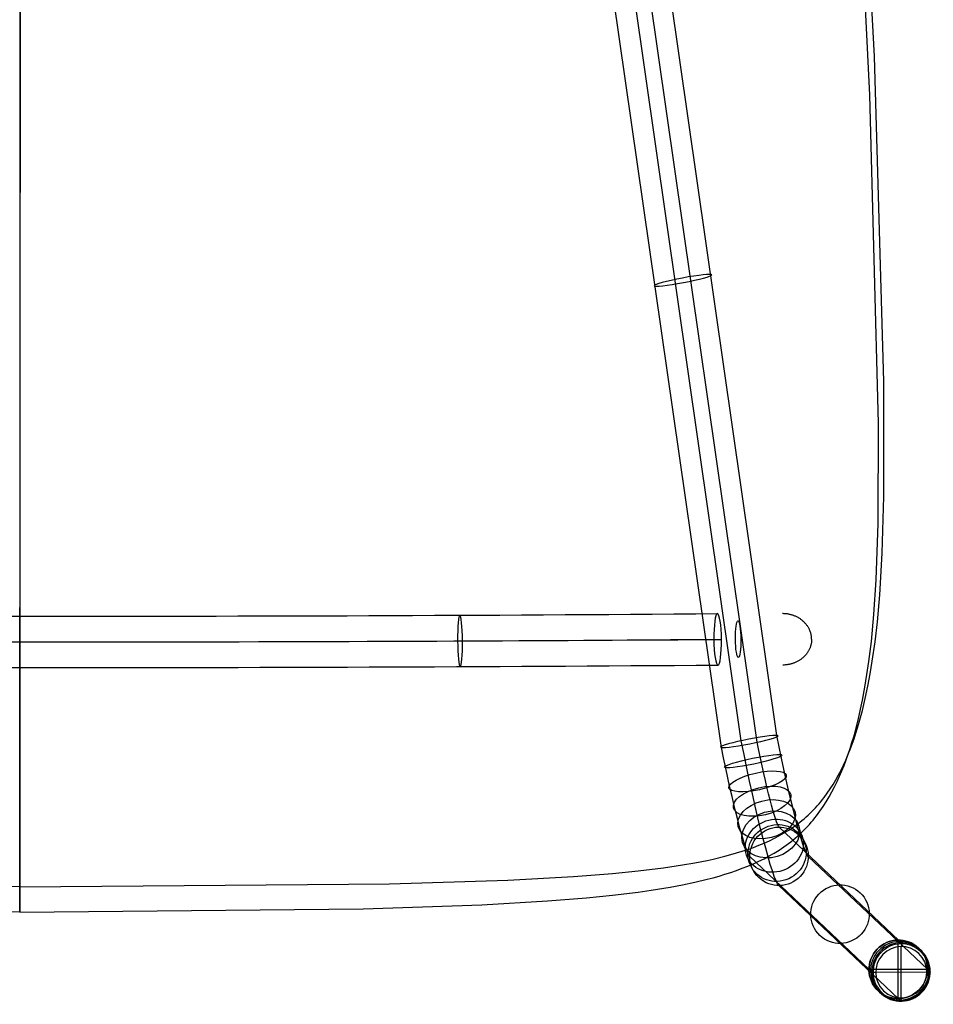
# Model space of a CAD drawing. Extents: x 1856 to 2414, y 2663 to 3200.
# Tile 4 of 8: x 2135 to 2384, y 2663 to 2931. Entities that reach past the tile are written whole.
import ezdxf

# ---------------------------------------------------------------- set-up
doc = ezdxf.new("R2010")
doc.units = 0
doc.layers.add('CAPA_01', color=12, linetype='CONTINUOUS')
doc.layers.add('METAL', color=6, linetype='CONTINUOUS')

msp = doc.modelspace()

# ---------------------------------------------------------------- linework, layer by layer
at = {"layer": 'CAPA_01'}
for p, q in [((2135.255725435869, 2771.151181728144, 436.6227177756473), (2135.255726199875, 2771.163672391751, 436.6204201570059)), ((2135.255726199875, 2771.163672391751, 436.6204201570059), (2135.255725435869, 2771.151181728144, 436.6227177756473)), ((2135.255725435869, 2771.151181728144, 436.6227177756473), (2135.255726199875, 2771.163672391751, 436.6204201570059)), ((2135.255725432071, 2688.20297211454, 428.8424213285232), (2135.255725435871, 2695.062925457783, 423.0165274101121))]:
    msp.add_line(p, q, dxfattribs=at)
at = {"layer": 'CAPA_01', "extrusion": (1, -4.537312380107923e-11, -4.425344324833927e-12)}
msp.add_lwpolyline([(2771.151181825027, 436.6227177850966), (2748.292547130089, 440.7754292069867), (2741.490577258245, 441.803221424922), (2738.067650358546, 442.2420305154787), (2734.659137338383, 442.6122848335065), (2731.542463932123, 442.8810571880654), (2728.403313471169, 443.0742608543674), (2725.260115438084, 443.1777071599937), (2723.692757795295, 443.1913373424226), (2722.131299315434, 443.1772074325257), (2720.729756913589, 443.1386228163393), (2719.326642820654, 443.07440616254), (2717.923514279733, 442.9828266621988), (2716.521928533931, 442.8621535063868), (2715.123442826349, 442.7106558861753), (2713.729614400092, 442.5266029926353), (2712.342000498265, 442.308264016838), (2710.962158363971, 442.0539081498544), (2709.69128924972, 441.7839980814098), (2708.428628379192, 441.4799627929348), (2707.175099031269, 441.1403259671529), (2705.931624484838, 440.7636112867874), (2704.769325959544, 440.3733720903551), (2703.619887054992, 439.9485922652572), (2702.484169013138, 439.488428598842), (2701.363033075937, 438.9920378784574), (2701.246460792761, 438.9379049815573), (2700.119401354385, 438.3894151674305), (2699.01210117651, 437.8031902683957), (2697.925551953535, 437.1793567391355), (2696.860745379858, 436.5180410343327), (2696.319016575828, 436.1619348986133), (2695.783895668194, 435.7962853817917), (2695.255446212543, 435.4212503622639), (2694.733731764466, 435.0369877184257), (2693.71076211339, 434.2414110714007), (2692.715495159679, 433.4108184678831), (2692.11243221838, 432.8794205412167), (2691.5206425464, 432.3359176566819), (2690.940060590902, 431.7806977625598), (2690.370620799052, 431.2141488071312), (2689.812257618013, 430.6366587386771), (2689.264905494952, 430.0486155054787), (2688.728498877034, 429.4504070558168), (2688.202972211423, 428.8424213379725)], dxfattribs=at)
at = {"layer": 'CAPA_01'}
for points in [[(2135.255725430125, 2958.572243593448, 409.2728358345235), (2135.255725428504, 2838.841653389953, 418.8902806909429), (2135.255725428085, 2807.668778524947, 422.0396458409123), (2135.25572542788, 2792.009715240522, 424.0829762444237), (2135.255725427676, 2776.35024855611, 426.5493734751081), (2135.2557254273, 2746.83984049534, 431.8934708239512), (2135.255725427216, 2740.326714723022, 432.8786031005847), (2135.255725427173, 2737.043327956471, 433.3004793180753), (2135.255725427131, 2733.785403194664, 433.6548352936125), (2135.255725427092, 2730.934848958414, 433.9014652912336), (2135.255725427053, 2728.049389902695, 434.080836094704), (2135.255725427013, 2725.160190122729, 434.1781990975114), (2135.255725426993, 2723.723926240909, 434.1915187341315), (2135.255725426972, 2722.298413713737, 434.1788056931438), (2135.255725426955, 2721.10227175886, 434.1464079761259), (2135.255725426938, 2719.899567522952, 434.0924203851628), (2135.25572542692, 2718.693360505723, 434.0152636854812), (2135.255725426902, 2717.486710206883, 433.9133586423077), (2135.255725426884, 2716.282676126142, 433.7851260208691), (2135.255725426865, 2715.08431776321, 433.6289865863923), (2135.255725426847, 2713.894694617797, 433.4433611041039), (2135.255725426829, 2712.716866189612, 433.2266703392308), (2135.255725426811, 2711.694898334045, 433.0098814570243), (2135.255725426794, 2710.679538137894, 432.7660011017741), (2135.255725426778, 2709.671505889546, 432.4935016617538), (2135.255725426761, 2708.671521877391, 432.1908555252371), (2135.255725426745, 2707.748613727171, 431.8808099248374), (2135.25572542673, 2706.838242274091, 431.5436895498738), (2135.255725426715, 2705.939101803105, 431.1777167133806), (2135.255725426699, 2705.049886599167, 430.781113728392), (2135.255725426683, 2704.197096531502, 430.3661671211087), (2135.255725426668, 2703.363125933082, 429.9249177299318), (2135.255725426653, 2702.544848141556, 429.455218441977), (2135.255725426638, 2701.73913649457, 428.9549221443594), (2135.255725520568, 2701.248605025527, 428.6311228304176), (2135.255725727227, 2700.766103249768, 428.2976855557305), (2135.255725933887, 2700.29080441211, 427.9540582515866), (2135.255712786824, 2699.801339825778, 427.5838080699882), (2135.255721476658, 2699.192543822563, 427.0992192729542), (2135.255725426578, 2698.596964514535, 426.5984756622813), (2135.255725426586, 2698.123106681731, 426.1806384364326), (2135.255725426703, 2697.65937893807, 425.7543215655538), (2135.255725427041, 2697.205302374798, 425.3194925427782), (2135.255725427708, 2696.760398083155, 424.876118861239), (2135.255725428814, 2696.324187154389, 424.4241680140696), (2135.25572543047, 2695.896190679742, 423.963607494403), (2135.255725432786, 2695.475929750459, 423.4944047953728), (2135.255725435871, 2695.062925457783, 423.0165274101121)], [(2135.228840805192, 2944.369986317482, 419.2419865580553), (2135.251454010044, 2824.162462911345, 429.2936883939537), (2135.252018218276, 2808.731042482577, 430.976753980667), (2135.253365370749, 2788.905835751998, 433.6356912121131), (2135.255726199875, 2771.163672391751, 436.6204201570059)], [(2135.255725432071, 2688.20297211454, 428.8424213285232), (2228.780863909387, 2689.088482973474, 429.7814934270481), (2261.085089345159, 2690.183363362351, 430.8759613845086), (2278.976528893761, 2691.228644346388, 431.8623238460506), (2289.645684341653, 2692.088760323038, 432.6343974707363), (2296.719134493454, 2692.801054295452, 433.2490758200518), (2303.732473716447, 2693.657659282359, 433.9609726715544), (2307.214763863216, 2694.153077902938, 434.3596294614), (2312.381117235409, 2694.994554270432, 435.0159525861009), (2315.789022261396, 2695.633572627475, 435.4976422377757), (2319.157347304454, 2696.343912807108, 436.0169266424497), (2322.479779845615, 2697.13587028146, 436.5766778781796), (2324.117265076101, 2697.565121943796, 436.8720184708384), (2325.743039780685, 2698.020180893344, 437.1790814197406), (2327.357297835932, 2698.503284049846, 437.4984183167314), (2328.944825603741, 2699.011798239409, 437.8273784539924), (2330.516077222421, 2699.55112828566, 438.1684478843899), (2332.061751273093, 2700.120256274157, 438.5198787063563), (2333.587452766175, 2700.723523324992, 438.8831617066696), (2335.083779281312, 2701.359639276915, 439.2562542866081), (2336.555851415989, 2702.033180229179, 439.6405150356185), (2337.994707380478, 2702.742826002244, 440.0338054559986), (2339.404647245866, 2703.493011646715, 440.4370216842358), (2340.777568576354, 2704.281575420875, 440.847462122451), (2342.116911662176, 2705.112499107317, 441.2656202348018), (2342.771288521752, 2705.542767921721, 441.4765498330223), (2343.41594796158, 2705.98344039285, 441.6887155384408), (2344.051145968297, 2706.434847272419, 441.9020742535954), (2344.677144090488, 2706.89746548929, 442.116647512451), (2345.292975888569, 2707.370822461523, 442.3320089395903), (2345.897150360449, 2707.853781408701, 442.5474440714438), (2346.490065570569, 2708.346580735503, 442.7628875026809), (2347.072064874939, 2708.849523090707, 442.9782940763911), (2347.643477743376, 2709.362930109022, 443.1936217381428), (2348.204632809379, 2709.887135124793, 443.4088205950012), (2348.755860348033, 2710.422461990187, 443.6238325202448), (2349.297498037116, 2710.969184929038, 443.8385742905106), (2349.828511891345, 2711.526286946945, 444.0524567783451), (2350.347288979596, 2712.092016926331, 444.2646541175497), (2350.854262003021, 2712.666524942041, 444.4751059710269), (2351.349863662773, 2713.249961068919, 444.6837520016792), (2351.834526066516, 2713.842482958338, 444.8905327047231), (2352.308678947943, 2714.444278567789, 445.0953919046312), (2353.227112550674, 2715.676530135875, 445.4991339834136), (2354.108229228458, 2716.948793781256, 445.894633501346), (2354.945759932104, 2718.248859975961, 446.2773709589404), (2355.743084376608, 2719.57762465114, 446.6472068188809), (2356.503517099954, 2720.936513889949, 447.0041150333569), (2357.234641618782, 2722.336090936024, 447.3502104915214), (2357.928264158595, 2723.7572647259, 447.6803178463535), (2358.587343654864, 2725.200604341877, 447.9945137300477), (2359.21457176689, 2726.666329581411, 448.2930043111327), (2359.81887447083, 2728.172030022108, 448.579058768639), (2360.392020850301, 2729.693677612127, 448.8479540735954), (2360.936343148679, 2731.231695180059, 449.1000906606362), (2361.453854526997, 2732.786769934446, 449.3358752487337), (2361.952794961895, 2734.380749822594, 449.5585129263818), (2362.425852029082, 2735.987032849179, 449.7642719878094), (2362.874695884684, 2737.605641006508, 449.9535396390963), (2363.70952835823, 2740.897688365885, 450.2864097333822), (2364.466711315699, 2744.262141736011, 450.560464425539), (2364.816676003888, 2745.964537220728, 450.6757759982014), (2365.467259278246, 2749.433076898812, 450.8662522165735), (2366.046437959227, 2752.93054424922, 451.0030820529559), (2366.566970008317, 2756.503323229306, 451.0921943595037), (2367.234533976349, 2761.927752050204, 451.1431726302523), (2367.936028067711, 2769.308563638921, 451.0807691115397), (2368.551296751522, 2778.734992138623, 450.8496214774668), (2369.091313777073, 2794.096567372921, 450.2823097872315), (2369.212269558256, 2821.430921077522, 448.8897191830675), (2366.847350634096, 2910.763628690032, 442.7415098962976), (2365.190189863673, 2943.818002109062, 440.172246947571)], [(2135.255725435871, 2695.062925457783, 423.0165274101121), (2235.952937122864, 2695.879703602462, 423.8590898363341), (2268.234329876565, 2696.900439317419, 424.8507300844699), (2286.076189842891, 2697.884761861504, 425.7481582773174), (2296.700649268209, 2698.717496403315, 426.4670746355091), (2303.714575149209, 2699.417913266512, 427.0457980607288), (2310.647876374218, 2700.272329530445, 427.7216947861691), (2315.775721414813, 2701.04208106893, 428.3040416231), (2319.14677066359, 2701.629569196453, 428.7325443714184), (2322.472884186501, 2702.287104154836, 429.196650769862), (2324.112639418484, 2702.644369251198, 429.4422449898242), (2327.358288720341, 2703.426809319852, 429.9645649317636), (2328.949226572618, 2703.851989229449, 430.2397317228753), (2330.524369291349, 2704.303859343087, 430.525721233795), (2332.074454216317, 2704.781798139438, 430.8211895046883), (2333.605151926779, 2705.289736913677, 431.1275454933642), (2335.107088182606, 2705.826892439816, 431.4432280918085), (2336.585471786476, 2706.397370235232, 431.7694934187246), (2338.031384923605, 2706.999823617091, 432.1043210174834), (2339.449199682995, 2707.638389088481, 432.4486689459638), (2340.8308534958, 2708.311593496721, 432.8003544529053), (2342.179899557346, 2709.023252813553, 433.159946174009), (2343.489575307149, 2709.771814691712, 433.5252078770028), (2344.130472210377, 2710.160900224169, 433.7099907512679), (2344.762446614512, 2710.560355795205, 433.8961924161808), (2345.384530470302, 2710.96974847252, 434.0834170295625), (2345.995207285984, 2711.388169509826, 434.2710684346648), (2346.594866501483, 2711.815904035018, 434.4591124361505), (2347.183880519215, 2712.253258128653, 434.6475133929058), (2347.762610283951, 2712.700549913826, 434.8362354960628), (2348.331387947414, 2713.158124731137, 435.0252437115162), (2348.890539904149, 2713.626335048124, 435.2145003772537), (2349.440398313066, 2714.105534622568, 435.4039565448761), (2349.979895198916, 2714.594822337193, 435.5930810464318), (2350.507394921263, 2715.092619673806, 435.7811168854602), (2351.023356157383, 2715.599132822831, 435.9680129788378), (2351.528237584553, 2716.114567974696, 436.1537182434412), (2352.022486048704, 2716.639134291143, 436.3381823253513), (2352.506501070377, 2717.173052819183, 436.5213577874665), (2352.980672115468, 2717.716549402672, 436.7031963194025), (2353.445395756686, 2718.26985718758, 436.8836432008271), (2353.902297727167, 2718.834806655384, 437.063142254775), (2354.348055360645, 2719.40706633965, 437.2401983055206), (2355.208001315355, 2720.573952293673, 437.5868580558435), (2356.028683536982, 2721.771526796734, 437.9233989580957), (2356.81318776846, 2723.000957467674, 438.2496038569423), (2357.56947642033, 2724.272292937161, 438.5673754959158), (2358.288851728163, 2725.568163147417, 438.8718045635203), (2358.974311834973, 2726.889351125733, 439.1629127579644), (2359.62846211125, 2728.236532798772, 439.4407562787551), (2360.260501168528, 2729.625850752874, 439.7082676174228), (2360.861733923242, 2731.035147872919, 439.9609103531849), (2361.434456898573, 2732.464667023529, 440.1989043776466), (2361.980588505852, 2733.914764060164, 440.4224502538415), (2362.508806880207, 2735.406009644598, 440.6344817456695), (2363.011234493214, 2736.913348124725, 440.8312870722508), (2363.489513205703, 2738.437182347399, 441.0132193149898), (2363.945033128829, 2739.977827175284, 441.1806819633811), (2364.800471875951, 2743.139372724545, 441.4762023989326), (2365.579290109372, 2746.380057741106, 441.7178471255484), (2366.288536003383, 2749.707062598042, 441.9080639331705), (2366.924959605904, 2753.078781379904, 442.047362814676), (2367.50176281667, 2756.540134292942, 442.141008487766), (2368.250111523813, 2761.824866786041, 442.2013369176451), (2368.870808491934, 2767.230421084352, 442.1777093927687), (2369.517900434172, 2774.625599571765, 442.0413047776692), (2370.178697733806, 2786.01130506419, 441.6931282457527), (2370.620873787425, 2801.427020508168, 441.0513369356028), (2370.596629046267, 2832.705616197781, 439.3288329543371), (2368.064289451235, 2921.314205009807, 433.0607254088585), (2366.926791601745, 2943.247731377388, 431.3599094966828)], [(2135.282610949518, 2944.369986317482, 419.2419865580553), (2135.259998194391, 2824.162462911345, 429.2936883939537), (2135.25943404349, 2808.731042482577, 430.976753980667), (2135.258086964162, 2788.905835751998, 433.6356912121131), (2135.255726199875, 2771.163672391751, 436.6204201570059)], [(2135.255725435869, 2771.151181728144, 436.6227177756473), (2135.250595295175, 2744.905858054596, 441.3097855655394), (2135.249350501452, 2738.06736322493, 442.2421412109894), (2135.248812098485, 2734.65906092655, 442.6123395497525), (2135.248391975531, 2731.542437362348, 442.8810862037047), (2135.248065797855, 2728.403236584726, 443.0743141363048), (2135.247848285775, 2725.26008489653, 443.1777816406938), (2135.247783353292, 2723.692807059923, 443.1913999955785), (2135.247748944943, 2722.131472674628, 443.1772619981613), (2135.247743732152, 2720.73051800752, 443.1386920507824), (2135.24776469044, 2719.327632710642, 443.0744920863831), (2135.247814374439, 2717.924561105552, 442.9829412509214), (2135.247895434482, 2716.522974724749, 442.8623072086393), (2135.24801056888, 2715.124498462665, 442.7108520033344), (2135.24816257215, 2713.730643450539, 442.5268266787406), (2135.248354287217, 2712.342854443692, 442.3084737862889), (2135.248588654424, 2710.962424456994, 442.0540129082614), (2135.248841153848, 2709.692359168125, 441.7842914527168), (2135.249137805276, 2708.42995782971, 441.4803537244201), (2135.249474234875, 2707.176170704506, 441.140684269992), (2135.249843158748, 2705.931792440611, 440.7637149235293), (2135.250216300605, 2704.770794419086, 440.3739386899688), (2135.250614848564, 2703.622303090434, 439.9495754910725), (2135.251033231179, 2702.487264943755, 439.4897869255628), (2135.251465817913, 2701.366480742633, 438.993676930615), (2135.251513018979, 2701.246601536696, 438.938015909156), (2135.251963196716, 2700.119736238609, 438.3896285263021), (2135.252418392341, 2699.012475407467, 437.8034381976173), (2135.25286845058, 2697.925865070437, 437.1795832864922), (2135.253303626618, 2696.860810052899, 436.51811948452), (2135.253520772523, 2696.319098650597, 436.1620245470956), (2135.25373237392, 2695.783979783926, 435.7963764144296), (2135.253937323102, 2695.255529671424, 435.4213418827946), (2135.254134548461, 2694.733815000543, 435.0370806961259), (2135.254501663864, 2693.710836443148, 434.2414993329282), (2135.254825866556, 2692.715486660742, 433.410834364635), (2135.254990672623, 2692.164711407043, 432.9263928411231), (2135.255140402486, 2691.623340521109, 432.4318533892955), (2135.255274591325, 2691.091313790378, 431.927503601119), (2135.255392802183, 2690.568573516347, 431.4136302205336), (2135.255494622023, 2690.055062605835, 430.890519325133), (2135.255579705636, 2689.550723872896, 430.3584551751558), (2135.255698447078, 2688.569330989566, 429.2685978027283), (2135.255725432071, 2688.20297211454, 428.8424213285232)], [(2135.255725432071, 2688.20297211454, 428.8424213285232), (2135.255725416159, 2688.728506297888, 429.4504187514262), (2135.255725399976, 2689.264920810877, 430.0486385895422), (2135.255725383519, 2689.812281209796, 430.6366928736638), (2135.255725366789, 2690.370653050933, 431.2141936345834), (2135.255725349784, 2690.94010189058, 431.7807529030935), (2135.255725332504, 2691.520693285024, 432.3359827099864), (2135.255725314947, 2692.112492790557, 432.8794950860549), (2135.255725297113, 2692.715565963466, 433.4109020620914), (2135.255725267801, 2693.710831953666, 434.2414935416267), (2135.255725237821, 2694.733800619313, 435.0370690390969), (2135.255725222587, 2695.255514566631, 435.4213310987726), (2135.255725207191, 2695.783963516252, 435.7963655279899), (2135.255725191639, 2696.319083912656, 436.162014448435), (2135.25572517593, 2696.860812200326, 436.5181199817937), (2135.255725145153, 2697.925617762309, 437.179434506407), (2135.255725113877, 2699.012165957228, 437.8032668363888), (2135.255725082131, 2700.119465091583, 438.3894905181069), (2135.255725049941, 2701.246523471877, 438.9379790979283), (2135.25572504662, 2701.363156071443, 438.9921398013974), (2135.255725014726, 2702.484276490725, 439.4885208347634), (2135.255724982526, 2703.619978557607, 439.9486758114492), (2135.255724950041, 2704.769401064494, 440.3734479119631), (2135.255724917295, 2705.931682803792, 440.7636803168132), (2135.255724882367, 2707.175156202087, 441.1403936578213), (2135.255724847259, 2708.428684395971, 441.4800291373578), (2135.255724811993, 2709.69134410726, 441.784063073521), (2135.255724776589, 2710.962212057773, 442.053971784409), (2135.255724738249, 2712.342052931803, 442.3083261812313), (2135.255724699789, 2713.729665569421, 442.5266636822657), (2135.255724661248, 2715.123492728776, 442.7107150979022), (2135.255724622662, 2716.521977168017, 442.8622112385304), (2135.25572458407, 2717.923561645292, 442.9828829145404), (2135.255724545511, 2719.326688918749, 443.0744609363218), (2135.255724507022, 2720.729801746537, 443.1386761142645), (2135.255724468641, 2722.131342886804, 443.1772592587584), (2135.255724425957, 2723.692799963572, 443.1913875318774), (2135.255724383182, 2725.260156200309, 443.177755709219), (2135.255724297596, 2728.40335142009, 443.0743061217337), (2135.255724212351, 2731.542499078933, 442.8810991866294), (2135.255724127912, 2734.659169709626, 442.612323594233), (2135.255724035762, 2738.067679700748, 442.2420657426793), (2135.255723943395, 2741.490603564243, 441.8032531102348), (2135.255723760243, 2748.292567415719, 440.7754538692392), (2135.255725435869, 2771.151181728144, 436.6227177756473)], [(2135.255725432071, 2688.20297211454, 428.8424213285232), (2135.255725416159, 2688.728506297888, 429.4504187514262), (2135.255725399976, 2689.264920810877, 430.0486385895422), (2135.255725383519, 2689.812281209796, 430.6366928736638), (2135.255725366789, 2690.370653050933, 431.2141936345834), (2135.255725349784, 2690.94010189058, 431.7807529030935), (2135.255725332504, 2691.520693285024, 432.3359827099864), (2135.255725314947, 2692.112492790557, 432.8794950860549), (2135.255725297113, 2692.715565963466, 433.4109020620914), (2135.255725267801, 2693.710831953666, 434.2414935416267), (2135.255725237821, 2694.733800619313, 435.0370690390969), (2135.255725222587, 2695.255514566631, 435.4213310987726), (2135.255725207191, 2695.783963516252, 435.7963655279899), (2135.255725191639, 2696.319083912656, 436.162014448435), (2135.25572517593, 2696.860812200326, 436.5181199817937), (2135.255725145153, 2697.925617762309, 437.179434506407), (2135.255725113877, 2699.012165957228, 437.8032668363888), (2135.255725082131, 2700.119465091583, 438.3894905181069), (2135.255725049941, 2701.246523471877, 438.9379790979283), (2135.25572504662, 2701.363156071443, 438.9921398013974), (2135.255725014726, 2702.484276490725, 439.4885208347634), (2135.255724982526, 2703.619978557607, 439.9486758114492), (2135.255724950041, 2704.769401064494, 440.3734479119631), (2135.255724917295, 2705.931682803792, 440.7636803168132), (2135.255724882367, 2707.175156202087, 441.1403936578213), (2135.255724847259, 2708.428684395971, 441.4800291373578), (2135.255724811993, 2709.69134410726, 441.784063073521), (2135.255724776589, 2710.962212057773, 442.053971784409), (2135.255724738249, 2712.342052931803, 442.3083261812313), (2135.255724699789, 2713.729665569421, 442.5266636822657), (2135.255724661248, 2715.123492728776, 442.7107150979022), (2135.255724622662, 2716.521977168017, 442.8622112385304), (2135.25572458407, 2717.923561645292, 442.9828829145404), (2135.255724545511, 2719.326688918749, 443.0744609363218), (2135.255724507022, 2720.729801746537, 443.1386761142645), (2135.255724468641, 2722.131342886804, 443.1772592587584), (2135.255724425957, 2723.692799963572, 443.1913875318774), (2135.255724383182, 2725.260156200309, 443.177755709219), (2135.255724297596, 2728.40335142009, 443.0743061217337), (2135.255724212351, 2731.542499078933, 442.8810991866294), (2135.255724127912, 2734.659169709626, 442.612323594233), (2135.255724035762, 2738.067679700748, 442.2420657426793), (2135.255723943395, 2741.490603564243, 441.8032531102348), (2135.255723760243, 2748.292567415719, 440.7754538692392), (2135.255725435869, 2771.151181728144, 436.6227177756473)], [(2135.255725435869, 2771.151181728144, 436.6227177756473), (2135.260855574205, 2744.905858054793, 441.3097855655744), (2135.262100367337, 2738.067363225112, 442.242141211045), (2135.262638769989, 2734.659060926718, 442.6123395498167), (2135.263058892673, 2731.542437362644, 442.8810862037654), (2135.263385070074, 2728.40323658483, 443.0743141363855), (2135.263602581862, 2725.260084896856, 443.1777816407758), (2135.263667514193, 2723.692807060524, 443.1913999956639), (2135.263701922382, 2722.13147267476, 443.1772619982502), (2135.263707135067, 2720.730518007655, 443.1386920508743), (2135.263686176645, 2719.327632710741, 443.0744920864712), (2135.263636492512, 2717.924561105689, 442.982941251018), (2135.263555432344, 2716.522974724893, 442.8623072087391), (2135.263440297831, 2715.124498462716, 442.7108520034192), (2135.263288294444, 2713.730643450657, 442.5268266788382), (2135.263096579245, 2712.342854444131, 442.3084737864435), (2135.262862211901, 2710.962424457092, 442.054012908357), (2135.262609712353, 2709.692359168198, 441.7842914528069), (2135.262313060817, 2708.429957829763, 441.4803537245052), (2135.261976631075, 2707.176170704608, 441.1406842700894), (2135.261607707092, 2705.931792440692, 440.7637149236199), (2135.261234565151, 2704.770794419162, 440.373938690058), (2135.26083601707, 2703.622303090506, 439.9495754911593), (2135.260417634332, 2702.487264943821, 439.4897869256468), (2135.259985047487, 2701.366480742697, 438.9936769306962), (2135.259937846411, 2701.246601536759, 438.9380159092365), (2135.259487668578, 2700.119736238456, 438.3896285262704), (2135.259032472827, 2699.012475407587, 437.8034381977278), (2135.258582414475, 2697.925865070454, 437.1795832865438), (2135.258147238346, 2696.860810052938, 436.518119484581), (2135.257930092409, 2696.319098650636, 436.1620245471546), (2135.257718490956, 2695.783979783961, 435.7963764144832), (2135.257513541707, 2695.255529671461, 435.4213418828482), (2135.257316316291, 2694.73381500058, 435.0370806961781), (2135.256949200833, 2693.710836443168, 434.2414993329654), (2135.25662499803, 2692.715486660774, 433.4108343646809), (2135.256460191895, 2692.164711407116, 432.9263928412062), (2135.256310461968, 2691.623340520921, 432.4318533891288), (2135.256176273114, 2691.091313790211, 431.9275036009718), (2135.256058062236, 2690.568573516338, 431.4136302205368), (2135.255956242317, 2690.05506260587, 430.8905193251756), (2135.255871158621, 2689.550723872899, 430.3584551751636), (2135.255752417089, 2688.569330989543, 429.2685978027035), (2135.255725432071, 2688.20297211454, 428.8424213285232)], [(2135.255725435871, 2695.062925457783, 423.0165274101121), (2034.558513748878, 2695.879703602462, 423.8590898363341)], [(2135.255725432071, 2688.20297211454, 428.8424213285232), (2041.730586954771, 2689.088482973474, 429.7814934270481)]]:
    msp.add_polyline3d(points, dxfattribs=at)
at = {"layer": 'METAL'}
for p, q in [((2331.792084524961, 2734.870404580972, 436.8307788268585), (2295.644489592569, 2986.180109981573, 416.9062400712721)), ((2336.140816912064, 2734.467046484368, 421.438383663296), (2299.996688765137, 2985.759059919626, 401.5152986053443)), ((2341.510791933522, 2736.318641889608, 431.2228081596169), (2305.382967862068, 2987.524419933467, 411.3066979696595)), ((2326.422109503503, 2733.018809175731, 427.0463543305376), (2290.25821049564, 2984.414749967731, 407.1148407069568)), ((2374.613880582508, 2680.583038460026, 8.385949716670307), (2342.139489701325, 2711.361033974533, 401.4435407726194)), ((2366.589600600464, 2672.60748518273, 8.347469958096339), (2334.115207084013, 2703.385483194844, 401.4050929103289)), ((2382.53526503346, 2672.607087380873, 9.664962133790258), (2350.060874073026, 2703.385082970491, 402.7225541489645)), ((2374.510985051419, 2664.631534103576, 9.626482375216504), (2342.036591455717, 2695.409532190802, 402.684106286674)), ((2374.562432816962, 2664.63169863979, 9.630720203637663), (2374.562432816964, 2680.58287392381, 8.381711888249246)), ((2374.564654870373, 2664.631694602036, 9.630904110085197), (2374.564654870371, 2680.582869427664, 8.381895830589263)), ((2375.360031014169, 2679.87781411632, -0.6202992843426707), (2374.61590380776, 2680.583034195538, 8.386117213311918)), ((2375.390873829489, 2664.845623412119, -0.4471589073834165), (2375.39087382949, 2678.802901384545, -1.540041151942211)), ((2366.589434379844, 2672.556019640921, 8.351486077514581), (2382.53543125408, 2672.658552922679, 9.660946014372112)), ((2382.537653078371, 2672.658548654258, 9.661129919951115), (2366.591656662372, 2672.556015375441, 8.351670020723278)), ((2367.335948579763, 2671.902061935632, -0.6587471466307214), (2366.591821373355, 2672.607282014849, 8.347669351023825)), ((2382.367247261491, 2671.869120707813, -0.4207113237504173), (2368.41450039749, 2671.779404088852, -1.566488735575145)), ((2383.281615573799, 2671.902061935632, 0.6587140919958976), (2382.53748836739, 2672.60728201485, 9.665130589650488)), ((2375.257533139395, 2663.926309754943, 0.6202662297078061), (2374.513405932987, 2664.631529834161, 9.626682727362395))]:
    msp.add_line(p, q, dxfattribs=at)
at = {"layer": 'METAL', "extrusion": (-0.1157254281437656, 6.980612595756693e-14, 0.993281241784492)}
msp.add_lwpolyline([(-2762.559618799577, 2366.867570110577), (-2762.727395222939, 2366.863692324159), (-2762.895793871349, 2366.855204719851), (-2763.064670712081, 2366.842054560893), (-2763.233878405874, 2366.824196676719), (-2763.403266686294, 2366.801593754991), (-2763.57268276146, 2366.774216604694), (-2763.741971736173, 2366.742044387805), (-2763.910977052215, 2366.705064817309), (-2764.079540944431, 2366.6632743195), (-2764.247504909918, 2366.616678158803), (-2764.414710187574, 2366.565290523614), (-2764.580998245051, 2366.509134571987), (-2764.746211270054, 2366.448242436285), (-2764.910192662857, 2366.382655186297), (-2765.072787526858, 2366.312422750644), (-2765.233843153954, 2366.237603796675), (-2765.393209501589, 2366.158265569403), (-2765.550739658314, 2366.074483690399), (-2765.706290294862, 2365.986341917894), (-2765.859722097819, 2365.893931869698), (-2766.01090018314, 2365.797352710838), (-2766.159694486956, 2365.696710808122), (-2766.30598013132, 2365.592119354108), (-2766.449637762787, 2365.483697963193), (-2766.590553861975, 2365.37157224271), (-2766.728621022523, 2365.255873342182), (-2766.863738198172, 2365.136737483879), (-2766.995810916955, 2365.014305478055), (-2767.124751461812, 2364.888722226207), (-2767.250479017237, 2364.760136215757), (-2767.372919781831, 2364.62869900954), (-2767.492007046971, 2364.494564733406), (-2767.608225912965, 2364.357230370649), (-2767.722011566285, 2364.216137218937), (-2767.83322929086, 2364.071363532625), (-2767.941746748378, 2363.92299556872), (-2768.047434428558, 2363.771127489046), (-2768.150166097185, 2363.615861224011), (-2768.249819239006, 2363.457306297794), (-2768.346275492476, 2363.295579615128), (-2768.439421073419, 2363.130805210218), (-2768.529147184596, 2362.963113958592), (-2768.615350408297, 2362.792643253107), (-2768.697933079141, 2362.619536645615), (-2768.776803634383, 2362.443943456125), (-2768.851876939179, 2362.26601835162), (-2768.923074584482, 2362.085920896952), (-2768.99032515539, 2361.903815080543), (-2769.053564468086, 2361.719868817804), (-2769.11273577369, 2361.534253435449), (-2769.167789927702, 2361.347143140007), (-2769.218685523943, 2361.158714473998), (-2769.26538899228, 2360.969145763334), (-2769.307874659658, 2360.778616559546), (-2769.346124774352, 2360.587307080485), (-2769.380129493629, 2360.395397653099), (-2769.409886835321, 2360.20306816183), (-2769.435402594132, 2360.010497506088), (-2769.456690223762, 2359.817863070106), (-2769.473770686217, 2359.625340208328), (-2769.48667226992, 2359.433101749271), (-2769.495430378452, 2359.241317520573), (-2769.500087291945, 2359.050153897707), (-2769.500691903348, 2358.859773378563)], dxfattribs=at)
at = {"layer": 'METAL', "extrusion": (-0.007310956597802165, 0.999972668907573, -0.001100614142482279)}
msp.add_lwpolyline([(-2353.382638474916, 428.9957968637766), (-2353.3553301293, 429.161879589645), (-2353.323351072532, 429.3280801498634), (-2353.286668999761, 429.4942498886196), (-2353.245259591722, 429.6602376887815), (-2353.199106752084, 429.8258903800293), (-2353.148202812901, 429.9910531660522), (-2353.092548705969, 430.1555700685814), (-2353.032154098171, 430.3192843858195), (-2352.967037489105, 430.4820391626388), (-2352.897226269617, 430.6436776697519), (-2352.822756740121, 430.804043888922), (-2352.74367408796, 430.9629830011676), (-2352.660032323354, 431.1203418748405), (-2352.571894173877, 431.2759695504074), (-2352.479330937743, 431.429717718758), (-2352.382422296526, 431.5814411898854), (-2352.281256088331, 431.7309983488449), (-2352.175928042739, 431.8782515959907), (-2352.066541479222, 432.0230677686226), (-2351.953206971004, 432.165318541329), (-2351.836041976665, 432.30488080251), (-2351.715170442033, 432.4416370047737), (-2351.590722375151, 432.5754754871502), (-2351.462833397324, 432.706290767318), (-2351.33164427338, 432.8339838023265), (-2351.197300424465, 432.9584622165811), (-2351.059951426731, 433.0796404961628), (-2350.919750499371, 433.1974401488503), (-2350.77685398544, 433.3117898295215), (-2350.631420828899, 433.4226254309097), (-2350.483612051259, 433.5298901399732), (-2350.333590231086, 433.6335344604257), (-2350.180787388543, 433.7339852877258), (-2350.024587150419, 433.831613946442), (-2349.865086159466, 433.926295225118), (-2349.702388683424, 434.0179071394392), (-2349.536606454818, 434.1063313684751), (-2349.36785847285, 434.1914536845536), (-2349.196270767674, 434.2731643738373), (-2349.021976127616, 434.3513586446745), (-2348.845113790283, 434.4259370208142), (-2348.665829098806, 434.4968057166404), (-2348.484273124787, 434.5638769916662), (-2348.300602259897, 434.6270694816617), (-2348.114977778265, 434.6863085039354), (-2347.927565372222, 434.7415263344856), (-2347.738534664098, 434.7926624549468), (-2347.548058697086, 434.8396637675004), (-2347.35631340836, 434.8824847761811), (-2347.163477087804, 434.9210877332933), (-2346.969729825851, 434.9554427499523), (-2346.775252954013, 434.9855278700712), (-2346.580228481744, 435.0113291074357), (-2346.384838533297, 435.0328404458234), (-2346.189264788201, 435.0500638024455), (-2345.993687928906, 435.0630089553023), (-2345.79828709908, 435.0716934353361), (-2345.603239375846, 435.0761423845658), (-2345.40871925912, 435.0763883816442), (-2345.21489818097, 435.0724712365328), (-2345.02194403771, 435.0644377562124), (-2344.83002074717, 435.0523414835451), (-2344.639287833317, 435.0362424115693), (-2344.449900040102, 435.0162066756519)], dxfattribs=at)
at = {"layer": 'METAL', "extrusion": (-0.115725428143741, -8.474322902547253e-14, 0.9932812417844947)}
msp.add_lwpolyline([(-2762.559618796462, 2366.867570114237), (-2762.391808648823, 2366.866884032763), (-2762.223308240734, 2366.861600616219), (-2762.054260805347, 2366.851664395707), (-2761.884812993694, 2366.837027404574), (-2761.715114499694, 2366.817649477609), (-2761.545317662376, 2366.793498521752), (-2761.375577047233, 2366.764550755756), (-2761.206049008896, 2366.730790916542), (-2761.036891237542, 2366.692212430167), (-2760.868262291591, 2366.648817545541), (-2760.700321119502, 2366.60061742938), (-2760.533226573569, 2366.547632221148), (-2760.36713691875, 2366.489891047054), (-2760.202209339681, 2366.427431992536), (-2760.038599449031, 2366.360302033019), (-2759.876460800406, 2366.28855692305), (-2759.715944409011, 2366.212261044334), (-2759.557198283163, 2366.131487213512), (-2759.400366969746, 2366.046316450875), (-2759.2455911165, 2365.956837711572), (-2759.093007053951, 2365.863147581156), (-2758.942746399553, 2365.76534993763), (-2758.794935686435, 2365.663555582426), (-2758.649696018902, 2365.557881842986), (-2758.507142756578, 2365.448452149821), (-2758.367385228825, 2365.335395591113), (-2758.230526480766, 2365.218846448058), (-2758.096663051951, 2365.098943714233), (-2757.965884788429, 2364.975830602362), (-2757.838274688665, 2364.849654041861), (-2757.713908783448, 2364.720564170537), (-2757.59285604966, 2364.588713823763), (-2757.474624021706, 2364.453609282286), (-2757.3587693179, 2364.314700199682), (-2757.245427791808, 2364.172062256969), (-2757.134733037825, 2364.025779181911), (-2757.026815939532, 2363.875942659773), (-2756.921804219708, 2363.722652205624), (-2756.819821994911, 2363.566014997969), (-2756.72098933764, 2363.406145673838), (-2756.62542184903, 2363.243166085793), (-2756.533230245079, 2363.077205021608), (-2756.44451995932, 2362.908397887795), (-2756.359390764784, 2362.736886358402), (-2756.277936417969, 2362.562817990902), (-2756.200244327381, 2362.386345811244), (-2756.126395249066, 2362.207627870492), (-2756.056463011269, 2362.026826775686), (-2755.990514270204, 2361.844109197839), (-2755.928608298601, 2361.659645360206), (-2755.870796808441, 2361.473608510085), (-2755.817123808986, 2361.286174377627), (-2755.767625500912, 2361.097520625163), (-2755.722330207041, 2360.907826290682), (-2755.681258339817, 2360.717271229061), (-2755.644422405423, 2360.526035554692), (-2755.61182704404, 2360.334299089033), (-2755.583469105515, 2360.142240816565), (-2755.559337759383, 2359.950038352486), (-2755.539414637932, 2359.757867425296), (-2755.523674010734, 2359.565901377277), (-2755.512082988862, 2359.374310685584), (-2755.504601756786, 2359.183262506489), (-2755.501183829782, 2358.992920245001)], dxfattribs=at)
at = {"layer": 'METAL', "extrusion": (-0.00731095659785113, 0.9999726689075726, -0.001100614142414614)}
msp.add_lwpolyline([(-2353.38263847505, 428.9957968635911), (-2353.405413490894, 428.8291859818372), (-2353.423713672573, 428.6613917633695), (-2353.437463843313, 428.4925503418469), (-2353.446595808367, 428.3228020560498), (-2353.451048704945, 428.1522911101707), (-2353.450769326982, 427.9811652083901), (-2353.445712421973, 427.8095751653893), (-2353.435840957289, 427.6376744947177), (-2353.421126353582, 427.4656189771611), (-2353.401548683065, 427.2935662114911), (-2353.377096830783, 427.1216751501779), (-2353.347768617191, 426.9501056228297), (-2353.313570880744, 426.7790178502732), (-2353.274519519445, 426.6085719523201), (-2353.230639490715, 426.4389274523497), (-2353.181964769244, 426.2702427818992), (-2353.128538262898, 426.102674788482), (-2353.070411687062, 425.9363782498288), (-2353.007645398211, 425.7715053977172), (-2352.940308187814, 425.6082054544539), (-2352.868477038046, 425.4466241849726), (-2352.792236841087, 425.2869034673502), (-2352.711680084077, 425.1291808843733), (-2352.626906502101, 424.9735893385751), (-2352.538022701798, 424.8202566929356), (-2352.445141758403, 424.6693054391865), (-2352.348382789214, 424.5208523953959), (-2352.247870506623, 424.3750084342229), (-2352.143734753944, 424.2318782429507), (-2352.036110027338, 424.0915601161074), (-2351.92513498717, 423.9541457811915), (-2351.810951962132, 423.8197202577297), (-2351.693138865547, 423.6877413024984), (-2351.571210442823, 423.5577092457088), (-2351.445222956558, 423.4297671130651), (-2351.315240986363, 423.3040565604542), (-2351.181337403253, 423.1807174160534), (-2351.043593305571, 423.0598872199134), (-2350.902097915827, 422.9417007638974), (-2350.756948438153, 422.8262896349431), (-2350.608249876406, 422.7137817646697), (-2350.456114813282, 422.6043009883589), (-2350.300663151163, 422.4979666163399), (-2350.142021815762, 422.3948930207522), (-2349.980324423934, 422.2951892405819), (-2349.815710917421, 422.1989586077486), (-2349.648327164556, 422.1062983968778), (-2349.478324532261, 422.0172995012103), (-2349.305859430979, 421.9320461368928), (-2349.131092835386, 421.8506155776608), (-2348.954189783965, 421.7730779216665), (-2348.77531886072, 421.6994958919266), (-2348.594651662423, 421.6299246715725), (-2348.412362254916, 421.5644117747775), (-2348.228626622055, 421.5029969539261), (-2348.043622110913, 421.4457121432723), (-2347.857526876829, 421.3925814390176), (-2347.670519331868, 421.3436211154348), (-2347.482777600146, 421.298839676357), (-2347.294478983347, 421.2582379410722), (-2347.105799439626, 421.2218091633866), (-2346.916913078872, 421.1895391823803), (-2346.727991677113, 421.1614066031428), (-2346.539204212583, 421.1373830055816)], dxfattribs=at)
at = {"layer": 'METAL', "extrusion": (-0.1859477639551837, 0.9793957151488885, -0.07878744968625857)}
msp.add_circle((-2808.777363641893, 605.2375116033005, 2337.723556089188), 7.999852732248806, dxfattribs=at)
at = {"layer": 'METAL', "extrusion": (-0.9955535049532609, -0.006002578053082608, -0.09400631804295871)}
msp.add_circle((-2748.422140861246, 202.9915054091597, -2301.056593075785), 7.007007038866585, dxfattribs=at)
at = {"layer": 'METAL', "extrusion": (-0.9888127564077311, -0.009505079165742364, -0.1488589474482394)}
msp.add_circle((-2740.003996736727, 70.23222044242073, -2388.87688024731), 7.017623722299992, dxfattribs=at)
at = {"layer": 'METAL', "extrusion": (0.9888127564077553, 0.009505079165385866, 0.148858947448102)}
msp.add_circle((2740.021841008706, 70.0444781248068, 2394.48917507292), 4.962211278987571, dxfattribs=at)
at = {"layer": 'METAL', "extrusion": (-0.1918270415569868, 0.9781767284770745, -0.07982902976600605)}
msp.add_circle((-2816.604072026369, 606.135201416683, 2193.014030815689), 8.000000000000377, dxfattribs=at)
at = {"layer": 'METAL', "extrusion": (-0.2031023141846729, 0.9739079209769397, 0.1012561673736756)}
msp.add_circle((-2843.065854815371, 204.5984997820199, 2227.311947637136), 8.000000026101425, dxfattribs=at)
at = {"layer": 'METAL', "extrusion": (-0.2077301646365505, 0.9344341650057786, 0.2892766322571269)}
msp.add_circle((-2871.651231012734, -212.8501509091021, 2183.70518688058), 7.999999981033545, dxfattribs=at)
at = {"layer": 'METAL', "extrusion": (-0.2043861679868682, 0.8567178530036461, 0.4735618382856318)}
msp.add_circle((-2904.49458207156, -620.4277442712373, 2052.726516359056), 7.999999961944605, dxfattribs=at)
at = {"layer": 'METAL', "extrusion": (-0.1925300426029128, 0.7420449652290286, 0.6421070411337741)}
msp.add_circle((-2945.218456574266, -985.6908776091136, 1834.358997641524), 7.999999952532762, dxfattribs=at)
at = {"layer": 'METAL', "extrusion": (-0.1726412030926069, 0.5964307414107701, 0.7838784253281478)}
msp.add_circle((-3000.884177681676, -1270.664208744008, 1539.514662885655), 7.999999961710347, dxfattribs=at)
at = {"layer": 'METAL', "extrusion": (-0.146173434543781, 0.4296439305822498, 0.8910888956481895)}
msp.add_circle((-3087.706744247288, -1423.855999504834, 1188.382688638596), 7.999999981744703, dxfattribs=at)
at = {"layer": 'METAL', "extrusion": (-0.1152291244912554, 0.2531505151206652, 0.960539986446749)}
msp.add_circle((-3251.494239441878, -1319.084260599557, 806.1071334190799), 8.000000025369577, dxfattribs=at)
at = {"layer": 'METAL', "extrusion": (-0.08208979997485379, 0.07780159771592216, 0.9935835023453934)}
msp.add_circle((-3573.255263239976, -113.2360510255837, 417.5501374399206), 7.999999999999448, dxfattribs=at)
at = {"layer": 'METAL', "extrusion": (-0.08208979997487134, 0.0778015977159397, 0.9935835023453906)}
msp.add_circle((-3573.25526323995, -113.2360510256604, 215.2199681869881), 8.000000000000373, dxfattribs=at)
at = {"layer": 'METAL', "extrusion": (-0.08209175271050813, 0.0777995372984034, 0.9935835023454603)}
msp.add_circle((-3573.258148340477, -113.1469404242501, 21.94404590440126), 8.000000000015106, dxfattribs=at)
at = {"layer": 'METAL', "extrusion": (0.08209175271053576, -0.07779953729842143, -0.9935835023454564)}
msp.add_circle((3573.259673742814, -113.1453142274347, -21.94404590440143), 8.000000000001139, dxfattribs=at)
at = {"layer": 'METAL', "extrusion": (0.08209175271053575, -0.07779953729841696, -0.9935835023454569)}
msp.add_circle((3573.259673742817, -113.1453142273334, -16.91175622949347), 8.000000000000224, dxfattribs=at)
at = {"layer": 'METAL', "extrusion": (0.08209175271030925, -0.07779953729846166, -0.9935835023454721)}
msp.add_circle((3573.259673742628, -113.145314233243, -12.87946655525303), 8.000000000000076, dxfattribs=at)
at = {"layer": 'METAL', "extrusion": (0.08209175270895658, -0.07779953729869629, -0.9935835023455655)}
msp.add_circle((3573.25967374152, -113.1453142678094, -12.17235977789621), 7.707106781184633, dxfattribs=at)
at = {"layer": 'METAL', "extrusion": (0.0820917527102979, -0.07779953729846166, -0.993583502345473)}
msp.add_circle((3573.259673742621, -113.1453142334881, -11.87946655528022), 7.00000000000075, dxfattribs=at)
at = {"layer": 'METAL', "extrusion": (-6.161202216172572e-10, -0.9979676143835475, 0.06372315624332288)}
msp.add_arc((2135.162738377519, 2231.748947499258, -2736.786619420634), 1642.127960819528, 263.3512192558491, 276.6488172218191, dxfattribs=at)
at = {"layer": 'METAL', "extrusion": (-6.161208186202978e-10, -0.997967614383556, 0.06372315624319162)}
msp.add_arc((2135.162738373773, 2233.909479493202, -2730.242801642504), 1651.716712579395, 263.3511987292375, 276.6488377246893, dxfattribs=at)
at = {"layer": 'METAL', "extrusion": (-5.681810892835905e-10, -0.9979676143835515, 0.06372315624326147)}
msp.add_arc((2135.162738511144, 2229.845647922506, -2729.358399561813), 1633.680843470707, 263.3512375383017, 276.6487989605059, dxfattribs=at)
at = {"layer": 'METAL', "extrusion": (-6.161220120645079e-10, -0.9979676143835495, 0.06372315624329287)}
msp.add_arc((2135.162738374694, 2232.006179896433, -2722.814581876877), 1643.269595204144, 263.3512167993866, 276.6488196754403, dxfattribs=at)
at = {"layer": 'METAL', "extrusion": (-0.978170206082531, -0.1971792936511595, -0.06560010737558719)}
msp.add_arc((-2217.142469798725, 212.7676990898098, -2858.22973342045), 31.58227518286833, 5.303635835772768, 94.58866877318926, dxfattribs=at)
at = {"layer": 'METAL', "extrusion": (-0.9781702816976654, -0.1971790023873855, -0.06559985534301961)}
msp.add_arc((-2217.143338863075, 212.7684770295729, -2848.80477411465), 37.84196438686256, 5.307305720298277, 94.58863772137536, dxfattribs=at)
at = {"layer": 'METAL', "extrusion": (-0.9781700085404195, -0.1971800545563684, -0.06560076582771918)}
msp.add_arc((-2217.140253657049, 212.7657124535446, -2851.971924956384), 22.1580356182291, 5.305860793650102, 94.58865348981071, dxfattribs=at)
at = {"layer": 'METAL', "extrusion": (-0.9781701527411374, -0.197179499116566, -0.06560028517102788)}
msp.add_arc((-2217.141899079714, 212.7671859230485, -2842.546312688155), 28.41772493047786, 5.31025784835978, 94.58861548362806, dxfattribs=at)
at = {"layer": 'METAL', "extrusion": (-0.9966041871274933, -6.500853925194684e-13, -0.08234132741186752)}
msp.add_arc((-2678.880845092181, -196.1306913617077, -2367.242676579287), 1.000000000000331, 184.4620942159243, 274.4620942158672, dxfattribs=at)
at = {"layer": 'METAL', "extrusion": (-0.006406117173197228, -0.9969690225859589, 0.07753534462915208)}
msp.add_arc((2351.115461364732, 207.7678038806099, -2679.020094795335), 0.999999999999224, 184.7374521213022, 274.7374521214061, dxfattribs=at)
at = {"layer": 'METAL', "extrusion": (0.006406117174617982, 0.9969690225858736, -0.07753534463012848)}
msp.add_arc((-2365.067631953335, 208.9240632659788, 2679.02009479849), 0.9999999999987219, 175.2625478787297, 265.262547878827, dxfattribs=at)
at = {"layer": 'METAL', "extrusion": (0.9966041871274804, -3.975829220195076e-13, 0.08234132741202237)}
msp.add_arc((2664.923278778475, -195.0414978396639, 2367.242676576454), 0.9999999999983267, 175.5379057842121, 265.5379057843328, dxfattribs=at)

doc.saveas('drawing.dxf')
